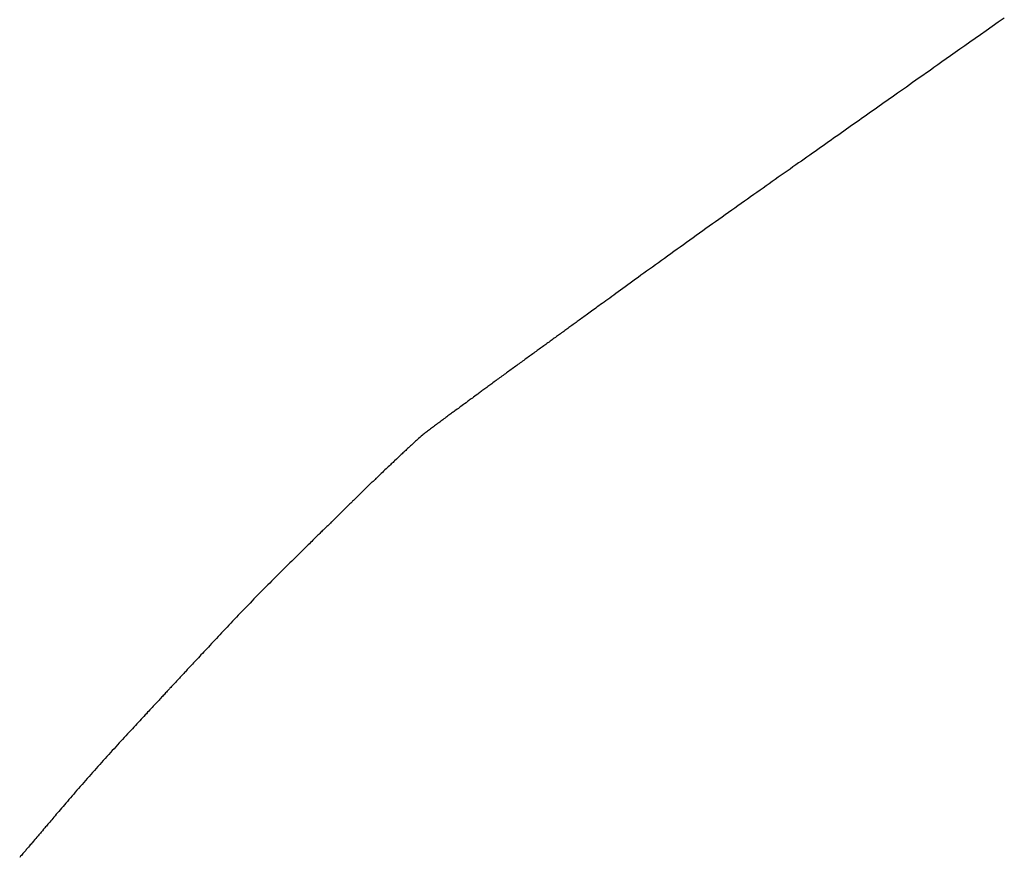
# Model space of a CAD drawing. Header units: millimetres. Extents: x -4577 to 1032787, y -66234 to 201209.
# Tile 143 of 256: x 4367.116 to 4368.173, y -8937.608 to -8936.709. Entities that reach past the tile are written whole.
import ezdxf

# ---------------------------------------------------------------- set-up
doc = ezdxf.new("R2010")
doc.units = ezdxf.units.MM
doc.linetypes.add('510_5_2OG_ELT_1004$0$11-07-22_DS_2OG$0$AUSGEZOGEN', pattern=[0])
doc.layers.add('510_5_2OG_ELT_1004$0$11-07-22_DS_2OG$0$EBENE_1', color=8, linetype='510_5_2OG_ELT_1004$0$11-07-22_DS_2OG$0$AUSGEZOGEN')

# ---------------------------------------------------------------- blocks, each defined once
blk = doc.blocks.new('510_5_2OG_ELT_1004')
at = {"layer": '510_5_2OG_ELT_1004$0$11-07-22_DS_2OG$0$EBENE_1'}
blk.add_lwpolyline([(4368.1733, -8936.6566), (4368.1667, -8936.6612), (4368.1603, -8936.6658), (4368.154, -8936.6702), (4368.1479, -8936.6745), (4368.1421, -8936.6786), (4368.1364, -8936.6826), (4368.131, -8936.6864), (4368.1257, -8936.6902), (4368.1206, -8936.6937), (4368.1157, -8936.6972), (4368.1109, -8936.7005), (4368.1064, -8936.7038), (4368.1019, -8936.7069), (4368.0977, -8936.7099), (4368.0936, -8936.7128), (4368.0896, -8936.7156), (4368.0857, -8936.7183), (4368.082, -8936.721), (4368.0784, -8936.7235), (4368.0749, -8936.726), (4368.0715, -8936.7284), (4368.0682, -8936.7307), (4368.0649, -8936.733), (4368.0618, -8936.7352), (4368.0587, -8936.7373), (4368.0557, -8936.7394), (4368.0528, -8936.7415), (4368.0499, -8936.7435), (4368.0471, -8936.7455), (4368.0443, -8936.7475), (4368.0416, -8936.7494), (4368.0389, -8936.7514), (4368.0361, -8936.7533), (4368.0335, -8936.7552), (4368.0308, -8936.7571), (4368.0281, -8936.7589), (4368.0254, -8936.7608), (4368.0227, -8936.7627), (4368.02, -8936.7646), (4368.0173, -8936.7665), (4368.0146, -8936.7684), (4368.0119, -8936.7703), (4368.0092, -8936.7722), (4368.0065, -8936.7741), (4368.0038, -8936.7761), (4368.0011, -8936.778), (4367.9983, -8936.7799), (4367.9956, -8936.7819), (4367.9928, -8936.7838), (4367.99, -8936.7858), (4367.9872, -8936.7877), (4367.9844, -8936.7897), (4367.9816, -8936.7917), (4367.9788, -8936.7937), (4367.9759, -8936.7957), (4367.9731, -8936.7977), (4367.9702, -8936.7998), (4367.9673, -8936.8018), (4367.9643, -8936.8039), (4367.9614, -8936.806), (4367.9584, -8936.8081), (4367.9554, -8936.8102), (4367.9524, -8936.8123), (4367.9494, -8936.8144), (4367.9463, -8936.8166), (4367.9432, -8936.8188), (4367.9401, -8936.821), (4367.9369, -8936.8232), (4367.9337, -8936.8255), (4367.9306, -8936.8277), (4367.9273, -8936.83), (4367.9241, -8936.8323), (4367.9208, -8936.8346), (4367.9176, -8936.8369), (4367.9143, -8936.8392), (4367.911, -8936.8415), (4367.9076, -8936.8439), (4367.9043, -8936.8463), (4367.9009, -8936.8486), (4367.8975, -8936.851), (4367.8942, -8936.8534), (4367.8908, -8936.8558), (4367.8873, -8936.8582), (4367.8839, -8936.8607), (4367.8805, -8936.8631), (4367.8771, -8936.8655), (4367.8736, -8936.868), (4367.8702, -8936.8704), (4367.8667, -8936.8729), (4367.8632, -8936.8754), (4367.8598, -8936.8778), (4367.8563, -8936.8803), (4367.8528, -8936.8828), (4367.8494, -8936.8853), (4367.8459, -8936.8877), (4367.8424, -8936.8902), (4367.839, -8936.8927), (4367.8355, -8936.8952), (4367.8321, -8936.8976), (4367.8286, -8936.9001), (4367.8252, -8936.9026), (4367.8218, -8936.905), (4367.8184, -8936.9075), (4367.815, -8936.9099), (4367.8117, -8936.9123), (4367.8084, -8936.9147), (4367.8051, -8936.9171), (4367.8018, -8936.9194), (4367.7986, -8936.9217), (4367.7954, -8936.924), (4367.7923, -8936.9263), (4367.7892, -8936.9285), (4367.7861, -8936.9307), (4367.7831, -8936.9329), (4367.7802, -8936.9351), (4367.7773, -8936.9372), (4367.7744, -8936.9392), (4367.7716, -8936.9413), (4367.7689, -8936.9432), (4367.7662, -8936.9452), (4367.7636, -8936.9471), (4367.7611, -8936.9489), (4367.7586, -8936.9507), (4367.7562, -8936.9524), (4367.7539, -8936.9541), (4367.7517, -8936.9557), (4367.7495, -8936.9573), (4367.7474, -8936.9588), (4367.7454, -8936.9603), (4367.7434, -8936.9617), (4367.7415, -8936.9631), (4367.7397, -8936.9644), (4367.7379, -8936.9657), (4367.7362, -8936.9669), (4367.7346, -8936.9681), (4367.733, -8936.9693), (4367.7314, -8936.9704), (4367.7299, -8936.9715), (4367.7284, -8936.9726), (4367.727, -8936.9736), (4367.7256, -8936.9746), (4367.7243, -8936.9756), (4367.723, -8936.9765), (4367.7217, -8936.9775), (4367.7205, -8936.9784), (4367.7192, -8936.9792), (4367.718, -8936.9801), (4367.7168, -8936.981), (4367.7157, -8936.9818), (4367.7145, -8936.9827), (4367.7134, -8936.9835), (4367.7123, -8936.9843), (4367.7112, -8936.9851), (4367.7101, -8936.9859), (4367.7089, -8936.9867), (4367.7078, -8936.9875), (4367.7067, -8936.9883), (4367.7056, -8936.9891), (4367.7045, -8936.9899), (4367.7034, -8936.9907), (4367.7023, -8936.9915), (4367.7012, -8936.9923), (4367.7001, -8936.9931), (4367.699, -8936.9939), (4367.6978, -8936.9948), (4367.6967, -8936.9956), (4367.6956, -8936.9964), (4367.6945, -8936.9972), (4367.6934, -8936.998), (4367.6923, -8936.9988), (4367.6911, -8936.9996), (4367.69, -8937.0004), (4367.6889, -8937.0013), (4367.6877, -8937.0021), (4367.6866, -8937.0029), (4367.6855, -8937.0037), (4367.6843, -8937.0046), (4367.6832, -8937.0054), (4367.682, -8937.0062), (4367.6809, -8937.0071), (4367.6797, -8937.0079), (4367.6786, -8937.0087), (4367.6774, -8937.0096), (4367.6762, -8937.0104), (4367.6751, -8937.0113), (4367.6739, -8937.0121), (4367.6727, -8937.013), (4367.6715, -8937.0138), (4367.6704, -8937.0147), (4367.6692, -8937.0156), (4367.668, -8937.0164), (4367.6668, -8937.0173), (4367.6656, -8937.0182), (4367.6644, -8937.019), (4367.6632, -8937.0199), (4367.6619, -8937.0208), (4367.6607, -8937.0217), (4367.6595, -8937.0226), (4367.6583, -8937.0234), (4367.6571, -8937.0243), (4367.6559, -8937.0252), (4367.6546, -8937.0261), (4367.6534, -8937.027), (4367.6522, -8937.0279), (4367.651, -8937.0288), (4367.6497, -8937.0297), (4367.6485, -8937.0306), (4367.6473, -8937.0315), (4367.646, -8937.0324), (4367.6448, -8937.0333), (4367.6436, -8937.0342), (4367.6423, -8937.0351), (4367.6411, -8937.036), (4367.6399, -8937.0369), (4367.6386, -8937.0378), (4367.6374, -8937.0387), (4367.6362, -8937.0396), (4367.6349, -8937.0405), (4367.6337, -8937.0414), (4367.6325, -8937.0423), (4367.6313, -8937.0432), (4367.6301, -8937.0441), (4367.6288, -8937.0449), (4367.6276, -8937.0458), (4367.6265, -8937.0467), (4367.6253, -8937.0475), (4367.6241, -8937.0484), (4367.623, -8937.0493), (4367.6218, -8937.0501), (4367.6207, -8937.0509), (4367.6196, -8937.0517), (4367.6185, -8937.0525), (4367.6174, -8937.0533), (4367.6164, -8937.0541), (4367.6153, -8937.0549), (4367.6143, -8937.0556), (4367.6133, -8937.0564), (4367.6123, -8937.0571), (4367.6114, -8937.0578), (4367.6104, -8937.0585), (4367.6095, -8937.0591), (4367.6086, -8937.0598), (4367.6078, -8937.0604), (4367.6062, -8937.0616), (4367.6047, -8937.0627), (4367.6033, -8937.0637), (4367.602, -8937.0647), (4367.6008, -8937.0656), (4367.5997, -8937.0664), (4367.5987, -8937.0671), (4367.5977, -8937.0678), (4367.5968, -8937.0685), (4367.5952, -8937.0697), (4367.5937, -8937.0708), (4367.5924, -8937.0718), (4367.5911, -8937.0727), (4367.5897, -8937.0737), (4367.5884, -8937.0747), (4367.587, -8937.0758), (4367.5855, -8937.0768), (4367.5832, -8937.0786), (4367.5823, -8937.0792), (4367.5815, -8937.0798), (4367.5806, -8937.0804), (4367.5797, -8937.0811), (4367.5787, -8937.0818), (4367.5778, -8937.0825), (4367.5768, -8937.0833), (4367.5757, -8937.084), (4367.5747, -8937.0848), (4367.5736, -8937.0856), (4367.5726, -8937.0864), (4367.5715, -8937.0872), (4367.5704, -8937.088), (4367.5693, -8937.0888), (4367.5681, -8937.0896), (4367.567, -8937.0905), (4367.5659, -8937.0913), (4367.5647, -8937.0921), (4367.5636, -8937.093), (4367.5625, -8937.0938), (4367.5614, -8937.0947), (4367.5602, -8937.0955), (4367.5591, -8937.0963), (4367.558, -8937.0971), (4367.557, -8937.0979), (4367.5559, -8937.0987), (4367.5549, -8937.0995), (4367.5539, -8937.1003), (4367.5529, -8937.1011), (4367.5519, -8937.1018), (4367.551, -8937.1025), (4367.5501, -8937.1032), (4367.5492, -8937.1039), (4367.5484, -8937.1046), (4367.5469, -8937.1058), (4367.5455, -8937.107), (4367.5442, -8937.1081), (4367.543, -8937.1092), (4367.5419, -8937.1102), (4367.5408, -8937.1112), (4367.5397, -8937.1122), (4367.5386, -8937.1132), (4367.5376, -8937.1142), (4367.5365, -8937.1152), (4367.5355, -8937.1162), (4367.5344, -8937.1172), (4367.5334, -8937.1181), (4367.5324, -8937.1191), (4367.5314, -8937.1201), (4367.5304, -8937.121), (4367.5294, -8937.1219), (4367.5284, -8937.1228), (4367.5274, -8937.1237), (4367.5265, -8937.1246), (4367.5255, -8937.1255), (4367.5246, -8937.1264), (4367.5236, -8937.1273), (4367.5226, -8937.1283), (4367.5216, -8937.1293), (4367.5204, -8937.1304), (4367.5184, -8937.1323), (4367.5176, -8937.133), (4367.5168, -8937.1338), (4367.5159, -8937.1346), (4367.5149, -8937.1355), (4367.5139, -8937.1365), (4367.5128, -8937.1375), (4367.5117, -8937.1385), (4367.5105, -8937.1397), (4367.5093, -8937.1408), (4367.508, -8937.142), (4367.5067, -8937.1433), (4367.5053, -8937.1446), (4367.504, -8937.1459), (4367.5025, -8937.1472), (4367.5004, -8937.1493), (4367.4997, -8937.15), (4367.4989, -8937.1507), (4367.4982, -8937.1513), (4367.4975, -8937.1521), (4367.4967, -8937.1528), (4367.496, -8937.1535), (4367.4953, -8937.1542), (4367.4945, -8937.1549), (4367.4938, -8937.1556), (4367.4931, -8937.1563), (4367.4923, -8937.157), (4367.4916, -8937.1577), (4367.4909, -8937.1584), (4367.4902, -8937.1591), (4367.4894, -8937.1598), (4367.4887, -8937.1605), (4367.488, -8937.1612), (4367.4872, -8937.162), (4367.4865, -8937.1627), (4367.4858, -8937.1634), (4367.485, -8937.1641), (4367.4843, -8937.1648), (4367.4836, -8937.1655), (4367.4829, -8937.1662), (4367.4821, -8937.1669), (4367.4814, -8937.1676), (4367.4807, -8937.1684), (4367.48, -8937.1691), (4367.4792, -8937.1698), (4367.4785, -8937.1705), (4367.4778, -8937.1712), (4367.4771, -8937.1719), (4367.4763, -8937.1726), (4367.4756, -8937.1733), (4367.4749, -8937.1741), (4367.4742, -8937.1748), (4367.4734, -8937.1755), (4367.4727, -8937.1762), (4367.472, -8937.1769), (4367.4713, -8937.1776), (4367.4705, -8937.1783), (4367.4698, -8937.179), (4367.4691, -8937.1798), (4367.4684, -8937.1805), (4367.4676, -8937.1812), (4367.4669, -8937.1819), (4367.4662, -8937.1826), (4367.4655, -8937.1833), (4367.4647, -8937.184), (4367.464, -8937.1847), (4367.4633, -8937.1854), (4367.4626, -8937.1862), (4367.4618, -8937.1869), (4367.4611, -8937.1876), (4367.4604, -8937.1883), (4367.4597, -8937.189), (4367.4589, -8937.1897), (4367.4582, -8937.1904), (4367.4575, -8937.1911), (4367.4568, -8937.1918), (4367.456, -8937.1926), (4367.4553, -8937.1933), (4367.4546, -8937.194), (4367.4539, -8937.1947), (4367.4532, -8937.1954), (4367.4524, -8937.1961), (4367.4517, -8937.1968), (4367.451, -8937.1975), (4367.4503, -8937.1982), (4367.4495, -8937.199), (4367.4488, -8937.1997), (4367.4481, -8937.2004), (4367.4473, -8937.2011), (4367.4466, -8937.2019), (4367.4458, -8937.2026), (4367.445, -8937.2034), (4367.4442, -8937.2042), (4367.4434, -8937.205), (4367.4426, -8937.2058), (4367.4417, -8937.2066), (4367.4408, -8937.2075), (4367.4399, -8937.2084), (4367.439, -8937.2093), (4367.4381, -8937.2102), (4367.4371, -8937.2112), (4367.4361, -8937.2121), (4367.4351, -8937.2132), (4367.434, -8937.2142), (4367.4329, -8937.2153), (4367.4318, -8937.2164), (4367.4306, -8937.2175), (4367.4294, -8937.2187), (4367.4282, -8937.2199), (4367.4269, -8937.2212), (4367.4256, -8937.2225), (4367.4242, -8937.2239), (4367.4228, -8937.2253), (4367.4213, -8937.2267), (4367.4198, -8937.2282), (4367.4182, -8937.2298), (4367.4166, -8937.2313), (4367.4149, -8937.233), (4367.4133, -8937.2346), (4367.4115, -8937.2363), (4367.4098, -8937.2381), (4367.408, -8937.2398), (4367.4061, -8937.2416), (4367.4043, -8937.2435), (4367.4024, -8937.2453), (4367.4005, -8937.2472), (4367.3985, -8937.2492), (4367.3966, -8937.2511), (4367.3946, -8937.2531), (4367.3926, -8937.2551), (4367.3905, -8937.2572), (4367.3885, -8937.2592), (4367.3864, -8937.2613), (4367.3843, -8937.2634), (4367.3822, -8937.2655), (4367.3801, -8937.2676), (4367.378, -8937.2697), (4367.3759, -8937.2718), (4367.3738, -8937.274), (4367.3717, -8937.2762), (4367.3695, -8937.2783), (4367.3674, -8937.2805), (4367.3653, -8937.2827), (4367.3632, -8937.2849), (4367.3611, -8937.2871), (4367.3589, -8937.2893), (4367.3568, -8937.2914), (4367.3547, -8937.2936), (4367.3527, -8937.2958), (4367.3506, -8937.298), (4367.3485, -8937.3001), (4367.3465, -8937.3023), (4367.3444, -8937.3044), (4367.3424, -8937.3065), (4367.3404, -8937.3086), (4367.3385, -8937.3107), (4367.3365, -8937.3128), (4367.3346, -8937.3149), (4367.3326, -8937.3169), (4367.3308, -8937.3189), (4367.3289, -8937.3209), (4367.3271, -8937.3228), (4367.3253, -8937.3248), (4367.3235, -8937.3267), (4367.3217, -8937.3285), (4367.32, -8937.3304), (4367.3184, -8937.3322), (4367.3167, -8937.3339), (4367.3151, -8937.3357), (4367.3135, -8937.3373), (4367.312, -8937.339), (4367.3105, -8937.3406), (4367.3091, -8937.3421), (4367.3077, -8937.3436), (4367.3063, -8937.3451), (4367.305, -8937.3465), (4367.3037, -8937.3479), (4367.3025, -8937.3492), (4367.3013, -8937.3505), (4367.3001, -8937.3518), (4367.299, -8937.353), (4367.2979, -8937.3542), (4367.2968, -8937.3553), (4367.2958, -8937.3564), (4367.2948, -8937.3575), (4367.2938, -8937.3586), (4367.2928, -8937.3596), (4367.2919, -8937.3606), (4367.291, -8937.3616), (4367.2901, -8937.3626), (4367.2892, -8937.3635), (4367.2883, -8937.3645), (4367.2875, -8937.3654), (4367.2866, -8937.3663), (4367.2858, -8937.3672), (4367.285, -8937.368), (4367.2842, -8937.3689), (4367.2834, -8937.3697), (4367.2826, -8937.3706), (4367.2819, -8937.3714), (4367.2811, -8937.3722), (4367.2803, -8937.3731), (4367.2796, -8937.3739), (4367.2788, -8937.3747), (4367.278, -8937.3755), (4367.2772, -8937.3764), (4367.2765, -8937.3772), (4367.2757, -8937.378), (4367.2749, -8937.3789), (4367.2741, -8937.3797), (4367.2733, -8937.3806), (4367.2725, -8937.3815), (4367.2717, -8937.3824), (4367.2708, -8937.3833), (4367.27, -8937.3842), (4367.2691, -8937.3851), (4367.2682, -8937.3861), (4367.2673, -8937.3871), (4367.2664, -8937.3881), (4367.2654, -8937.3891), (4367.2644, -8937.3901), (4367.2635, -8937.3912), (4367.2624, -8937.3923), (4367.2614, -8937.3934), (4367.2603, -8937.3946), (4367.2592, -8937.3958), (4367.2581, -8937.397), (4367.2569, -8937.3983), (4367.2557, -8937.3995), (4367.2545, -8937.4009), (4367.2532, -8937.4022), (4367.2519, -8937.4037), (4367.2505, -8937.4051), (4367.2491, -8937.4066), (4367.2477, -8937.4081), (4367.2462, -8937.4097), (4367.2448, -8937.4113), (4367.2432, -8937.413), (4367.2416, -8937.4147), (4367.24, -8937.4164), (4367.2384, -8937.4181), (4367.2368, -8937.4199), (4367.2351, -8937.4217), (4367.2334, -8937.4236), (4367.2316, -8937.4255), (4367.2299, -8937.4274), (4367.2281, -8937.4293), (4367.2263, -8937.4313), (4367.2245, -8937.4332), (4367.2226, -8937.4352), (4367.2208, -8937.4373), (4367.2189, -8937.4393), (4367.2171, -8937.4414), (4367.2152, -8937.4434), (4367.2133, -8937.4455), (4367.2114, -8937.4476), (4367.2095, -8937.4497), (4367.2075, -8937.4519), (4367.2056, -8937.454), (4367.2037, -8937.4561), (4367.2018, -8937.4583), (4367.1998, -8937.4604), (4367.1979, -8937.4626), (4367.196, -8937.4648), (4367.1941, -8937.4669), (4367.1922, -8937.4691), (4367.1903, -8937.4712), (4367.1884, -8937.4734), (4367.1865, -8937.4755), (4367.1846, -8937.4777), (4367.1828, -8937.4798), (4367.1809, -8937.4819), (4367.1791, -8937.484), (4367.1773, -8937.486), (4367.1755, -8937.4881), (4367.1738, -8937.4901), (4367.172, -8937.4921), (4367.1703, -8937.4941), (4367.1687, -8937.496), (4367.167, -8937.4979), (4367.1654, -8937.4998), (4367.1638, -8937.5016), (4367.1623, -8937.5034), (4367.1608, -8937.5052), (4367.1593, -8937.5069), (4367.1579, -8937.5086), (4367.1565, -8937.5102), (4367.1551, -8937.5118), (4367.1538, -8937.5133), (4367.1526, -8937.5148), (4367.1514, -8937.5162), (4367.1502, -8937.5176), (4367.1491, -8937.5188), (4367.1481, -8937.5201), (4367.1471, -8937.5213), (4367.1461, -8937.5224), (4367.1452, -8937.5234), (4367.1444, -8937.5244), (4367.1436, -8937.5254), (4367.1428, -8937.5263), (4367.1421, -8937.5271), (4367.1414, -8937.5279), (4367.1401, -8937.5294), (4367.139, -8937.5308), (4367.138, -8937.5319), (4367.1371, -8937.533), (4367.1362, -8937.534), (4367.1355, -8937.5348), (4367.1342, -8937.5363), (4367.1331, -8937.5377), (4367.1319, -8937.539), (4367.1301, -8937.5411), (4367.1295, -8937.5419), (4367.1287, -8937.5427), (4367.128, -8937.5437), (4367.1271, -8937.5447), (4367.1262, -8937.5458), (4367.1252, -8937.547), (4367.124, -8937.5483), (4367.1228, -8937.5497), (4367.1222, -8937.5505), (4367.1215, -8937.5513), (4367.1208, -8937.5521), (4367.12, -8937.553), (4367.1192, -8937.5539), (4367.1184, -8937.5549), (4367.1176, -8937.5559), (4367.1167, -8937.5569), (4367.1158, -8937.558)], dxfattribs=at)

msp = doc.modelspace()

# ---------------------------------------------------------------- block references
msp.add_blockref('510_5_2OG_ELT_1004', (0, -0.0503))

doc.saveas('drawing.dxf')
